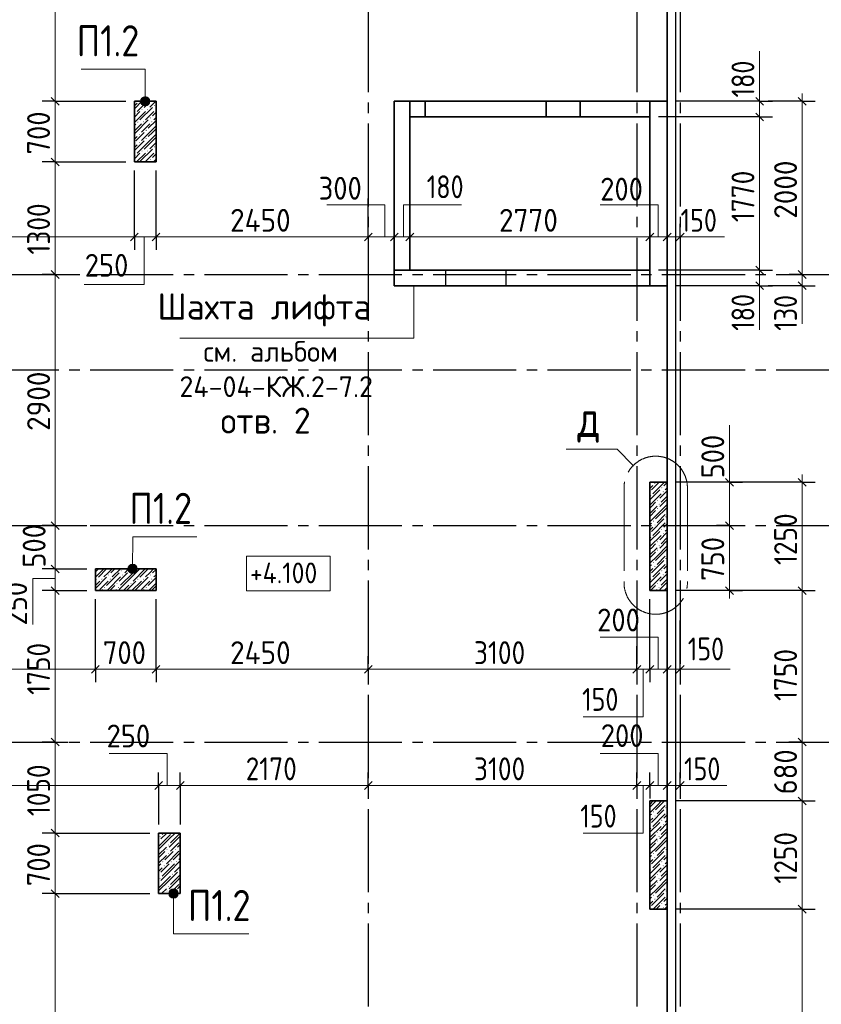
# Model space of a CAD drawing. Header units: millimetres. Extents: x 0 to 50400, y 0 to 35640.
# Tile 14 of 16: x 26191 to 35444, y 13834 to 25205. Entities that reach past the tile are written whole.
import ezdxf

# ---------------------------------------------------------------- set-up
doc = ezdxf.new("R2010")
doc.units = ezdxf.units.MM
doc.linetypes.add('______2', pattern=[324, 240, -84])
doc.linetypes.add('______5', pattern=[1320, 960, -120, 120, -120])
for name, color, linetype, lineweight in [('Standard', 7, 'Continuous', 25), ('ЖБ Пилон', 7, 'Continuous', 35), ('ЖБ Стена верхний уровень', 7, 'Continuous', 35), ('Общий01', 7, 'Continuous', 13), ('Позиционная метка диаметр_ шаг', 7, 'Continuous', 13), ('Позиционная метка линия выноска', 7, 'Continuous', 13), ('Примечания', 7, 'Continuous', 13), ('Размерная линия_ общее', 7, 'Continuous', 13)]:
    doc.layers.add(name, color=color, linetype=linetype, lineweight=lineweight)
doc.layers.add('Оси', color=7, linetype='______5', true_color=0x656565)
doc.styles.add('ISOCPEUR', font='txt')

msp = doc.modelspace()

# ---------------------------------------------------------------- hatches: boundary and pattern name
at = {"layer": 'ЖБ Пилон', "linetype": 'Continuous', "lineweight": 18, "transparency": 33554687}
for points in [[(27575, 24262), (27572, 24259), (27568, 24262)], [(27741, 24215), (27747, 24221), (27753, 24215), (27747, 24209)], [(27518, 24121), (27524, 24127), (27530, 24121), (27524, 24115)], [(27597, 24167), (27603, 24173), (27609, 24167), (27603, 24161)], [(27662, 24169), (27668, 24175), (27674, 24169), (27668, 24163)], [(27758, 24169), (27764, 24175), (27765, 24174), (27765, 24165), (27764, 24163)], [(27549, 24023), (27555, 24029), (27561, 24023), (27555, 24017)], [(27614, 24025), (27620, 24031), (27626, 24025), (27620, 24019)], [(27693, 24071), (27699, 24077), (27705, 24071), (27699, 24065)], [(27710, 24025), (27716, 24031), (27722, 24025), (27716, 24019)], [(27566, 23881), (27572, 23887), (27578, 23881), (27572, 23875)], [(27645, 23927), (27651, 23933), (27657, 23927), (27651, 23921)], [(27566, 23785), (27572, 23791), (27578, 23785), (27572, 23779)], [(27645, 23831), (27651, 23837), (27657, 23831), (27651, 23825)], [(27597, 23687), (27603, 23693), (27609, 23687), (27603, 23681)], [(27662, 23689), (27668, 23695), (27674, 23689), (27668, 23683)], [(27741, 23735), (27747, 23741), (27753, 23735), (27747, 23729)], [(27758, 23689), (27764, 23695), (27765, 23694), (27765, 23685), (27764, 23683)], [(27518, 23641), (27524, 23647), (27530, 23641), (27524, 23635)], [(27693, 23591), (27699, 23597), (27705, 23591), (27699, 23585)], [(33518, 19849), (33524, 19855), (33530, 19849), (33524, 19843)], [(33518, 19849), (33524, 19855), (33530, 19849), (33524, 19843)], [(33597, 19799), (33603, 19805), (33609, 19799), (33603, 19793)], [(33470, 19705), (33476, 19711), (33482, 19705), (33476, 19699)], [(33470, 19705), (33476, 19711), (33482, 19705), (33476, 19699)], [(33614, 19753), (33620, 19759), (33626, 19753), (33620, 19747)], [(33614, 19753), (33620, 19759), (33626, 19753), (33620, 19747)], [(33549, 19655), (33555, 19661), (33561, 19655), (33555, 19649)], [(33549, 19559), (33555, 19565), (33561, 19559), (33555, 19553)], [(33566, 19609), (33572, 19615), (33578, 19609), (33572, 19603)], [(33566, 19609), (33572, 19615), (33578, 19609), (33572, 19603)], [(33645, 19463), (33651, 19469), (33657, 19463), (33651, 19457)], [(33662, 19513), (33665, 19517), (33665, 19510)], [(33662, 19513), (33665, 19517), (33665, 19510)], [(33501, 19415), (33507, 19421), (33513, 19415), (33507, 19409)], [(33518, 19369), (33524, 19375), (33530, 19369), (33524, 19363)], [(33518, 19369), (33524, 19375), (33530, 19369), (33524, 19363)], [(33662, 19417), (33665, 19421), (33665, 19414)], [(33662, 19417), (33665, 19421), (33665, 19414)], [(33470, 19225), (33476, 19231), (33482, 19225), (33476, 19219)], [(33470, 19225), (33476, 19231), (33482, 19225), (33476, 19219)], [(33597, 19319), (33603, 19325), (33609, 19319), (33603, 19313)], [(33614, 19273), (33620, 19279), (33626, 19273), (33620, 19267)], [(33614, 19273), (33620, 19279), (33626, 19273), (33620, 19267)], [(33549, 19175), (33555, 19181), (33561, 19175), (33555, 19169)], [(33566, 19129), (33572, 19135), (33578, 19129), (33572, 19123)], [(33566, 19129), (33572, 19135), (33578, 19129), (33572, 19123)], [(33549, 19079), (33555, 19085), (33561, 19079), (33555, 19073)], [(33662, 19033), (33665, 19037), (33665, 19030)], [(33662, 19033), (33665, 19037), (33665, 19030)], [(33501, 18935), (33507, 18941), (33513, 18935), (33507, 18929)], [(33518, 18889), (33524, 18895), (33530, 18889), (33524, 18883)], [(33518, 18889), (33524, 18895), (33530, 18889), (33524, 18883)], [(33645, 18983), (33651, 18989), (33657, 18983), (33651, 18977)], [(33662, 18937), (33665, 18941), (33665, 18934)], [(33662, 18937), (33665, 18941), (33665, 18934)], [(27213, 18791), (27219, 18797), (27225, 18791), (27219, 18785)], [(27357, 18839), (27363, 18845), (27369, 18839), (27363, 18833)], [(27374, 18793), (27380, 18799), (27386, 18793), (27380, 18787)], [(27453, 18839), (27459, 18845), (27465, 18839), (27459, 18833)], [(27518, 18841), (27524, 18847), (27530, 18841), (27524, 18835)], [(27693, 18791), (27699, 18797), (27705, 18791), (27699, 18785)], [(33597, 18839), (33603, 18845), (33609, 18839), (33603, 18833)], [(33614, 18793), (33620, 18799), (33626, 18793), (33620, 18787)], [(33614, 18793), (33620, 18799), (33626, 18793), (33620, 18787)], [(27069, 18743), (27075, 18749), (27081, 18743), (27075, 18737)], [(27134, 18745), (27140, 18751), (27146, 18745), (27140, 18739)], [(27165, 18647), (27171, 18653), (27177, 18647), (27171, 18641)], [(27230, 18745), (27236, 18751), (27242, 18745), (27236, 18739)], [(27309, 18695), (27315, 18701), (27321, 18695), (27315, 18689)], [(27326, 18649), (27332, 18655), (27338, 18649), (27332, 18643)], [(27470, 18697), (27476, 18703), (27482, 18697), (27476, 18691)], [(27549, 18743), (27555, 18749), (27561, 18743), (27555, 18737)], [(27614, 18745), (27620, 18751), (27626, 18745), (27620, 18739)], [(27645, 18647), (27651, 18653), (27657, 18647), (27651, 18641)], [(27710, 18745), (27716, 18751), (27722, 18745), (27716, 18739)], [(33470, 18745), (33476, 18751), (33482, 18745), (33476, 18739)], [(33470, 18745), (33476, 18751), (33482, 18745), (33476, 18739)], [(33549, 18695), (33555, 18701), (33561, 18695), (33555, 18689)], [(33566, 18649), (33572, 18655), (33578, 18649), (33572, 18643)], [(33566, 18649), (33572, 18655), (33578, 18649), (33572, 18643)], [(33662, 16153), (33665, 16157), (33665, 16150)], [(33662, 16153), (33665, 16157), (33665, 16150)], [(33501, 16055), (33507, 16061), (33513, 16055), (33507, 16049)], [(33645, 16103), (33651, 16109), (33657, 16103), (33651, 16097)], [(33662, 16057), (33665, 16061), (33665, 16054)], [(33662, 16057), (33665, 16061), (33665, 16054)], [(33518, 16009), (33524, 16015), (33530, 16009), (33524, 16003)], [(33518, 16009), (33524, 16015), (33530, 16009), (33524, 16003)], [(33597, 15959), (33603, 15965), (33609, 15959), (33603, 15953)], [(27799, 15812), (27795, 15809), (27795, 15812)], [(27957, 15812), (27956, 15811), (27954, 15812)], [(33470, 15865), (33476, 15871), (33482, 15865), (33476, 15859)], [(33470, 15865), (33476, 15871), (33482, 15865), (33476, 15859)], [(33549, 15815), (33555, 15821), (33561, 15815), (33555, 15809)], [(33614, 15913), (33620, 15919), (33626, 15913), (33620, 15907)], [(33614, 15913), (33620, 15919), (33626, 15913), (33620, 15907)], [(27795, 15725), (27801, 15719), (27795, 15713)], [(27806, 15769), (27812, 15775), (27818, 15769), (27812, 15763)], [(33549, 15719), (33555, 15725), (33561, 15719), (33555, 15713)], [(33566, 15769), (33572, 15775), (33578, 15769), (33572, 15763)], [(33566, 15769), (33572, 15775), (33578, 15769), (33572, 15763)], [(27885, 15623), (27891, 15629), (27897, 15623), (27891, 15617)], [(27902, 15673), (27908, 15679), (27914, 15673), (27908, 15667)], [(27902, 15577), (27908, 15583), (27914, 15577), (27908, 15571)], [(27981, 15623), (27987, 15629), (27993, 15623), (27987, 15617)], [(33501, 15575), (33507, 15581), (33513, 15575), (33507, 15569)], [(33645, 15623), (33651, 15629), (33657, 15623), (33651, 15617)], [(33662, 15673), (33665, 15677), (33665, 15670)], [(33662, 15673), (33665, 15677), (33665, 15670)], [(33662, 15577), (33665, 15581), (33665, 15574)], [(33662, 15577), (33665, 15581), (33665, 15574)], [(27837, 15479), (27843, 15485), (27849, 15479), (27843, 15473)], [(27933, 15479), (27939, 15485), (27945, 15479), (27939, 15473)], [(27998, 15481), (28004, 15487), (28010, 15481), (28004, 15475)], [(33518, 15529), (33524, 15535), (33530, 15529), (33524, 15523)], [(33518, 15529), (33524, 15535), (33530, 15529), (33524, 15523)], [(33597, 15479), (33603, 15485), (33609, 15479), (33603, 15473)], [(27854, 15433), (27860, 15439), (27866, 15433), (27860, 15427)], [(28029, 15383), (28035, 15389), (28041, 15383), (28035, 15377)], [(33470, 15385), (33476, 15391), (33482, 15385), (33476, 15379)], [(33470, 15385), (33476, 15391), (33482, 15385), (33476, 15379)], [(33614, 15433), (33620, 15439), (33626, 15433), (33620, 15427)], [(33614, 15433), (33620, 15439), (33626, 15433), (33620, 15427)], [(27795, 15341), (27801, 15335), (27795, 15329)], [(27795, 15245), (27801, 15239), (27795, 15233)], [(27806, 15289), (27812, 15295), (27818, 15289), (27812, 15283)], [(27950, 15337), (27956, 15343), (27962, 15337), (27956, 15331)], [(33549, 15335), (33555, 15341), (33561, 15335), (33555, 15329)], [(33549, 15239), (33555, 15245), (33561, 15239), (33555, 15233)], [(33566, 15289), (33572, 15295), (33578, 15289), (33572, 15283)], [(33566, 15289), (33572, 15295), (33578, 15289), (33572, 15283)], [(27885, 15143), (27891, 15149), (27897, 15143), (27891, 15137)], [(27902, 15193), (27908, 15199), (27914, 15193), (27908, 15187)], [(27981, 15143), (27987, 15149), (27993, 15143), (27987, 15137)], [(33645, 15143), (33651, 15149), (33657, 15143), (33651, 15137)], [(33662, 15193), (33665, 15197), (33665, 15190)], [(33662, 15193), (33665, 15197), (33665, 15190)], [(33501, 15095), (33507, 15101), (33513, 15095), (33507, 15089)], [(33518, 15049), (33524, 15055), (33530, 15049), (33524, 15043)], [(33518, 15049), (33524, 15055), (33530, 15049), (33524, 15043)], [(33662, 15097), (33665, 15101), (33665, 15094)], [(33662, 15097), (33665, 15101), (33665, 15094)], [(33597, 14999), (33603, 15005), (33609, 14999), (33603, 14993)], [(33614, 14953), (33620, 14959), (33626, 14953), (33620, 14947)], [(33614, 14953), (33620, 14959), (33626, 14953), (33620, 14947)]]:
    msp.add_hatch(color=7, dxfattribs=at).paths.add_polyline_path(points, flags=16)
at = {"layer": 'Позиционная метка линия выноска', "linetype": 'Continuous', "lineweight": 13, "transparency": 33554687}
for points in [[(27586, 24262), (27694, 24262), (27687, 24289)], [(27586, 24262), (27687, 24289), (27594, 24289)], [(27594, 24235), (27694, 24262), (27586, 24262)], [(27594, 24289), (27687, 24289), (27667, 24309)], [(27594, 24289), (27667, 24309), (27613, 24309)], [(27594, 24235), (27687, 24235), (27694, 24262)], [(27613, 24216), (27687, 24235), (27594, 24235)], [(27613, 24309), (27667, 24309), (27640, 24316)], [(27613, 24216), (27667, 24216), (27687, 24235)], [(27667, 24216), (27613, 24216), (27640, 24208)], [(27441, 18863), (27542, 18889), (27449, 18890)], [(27441, 18863), (27549, 18862), (27542, 18889)], [(27449, 18890), (27542, 18889), (27522, 18909)], [(27449, 18890), (27522, 18909), (27468, 18909)], [(27468, 18909), (27522, 18909), (27495, 18916)], [(27449, 18836), (27549, 18862), (27441, 18863)], [(27449, 18836), (27541, 18835), (27549, 18862)], [(27468, 18816), (27541, 18835), (27449, 18836)], [(27468, 18816), (27522, 18816), (27541, 18835)], [(27522, 18816), (27468, 18816), (27495, 18808)], [(28013, 15139), (27920, 15139), (27913, 15112)], [(28013, 15139), (27913, 15112), (28021, 15112)], [(27994, 15159), (27940, 15159), (27920, 15139)], [(27994, 15159), (27920, 15139), (28013, 15139)], [(27940, 15159), (27994, 15159), (27967, 15166)], [(28021, 15112), (27913, 15112), (27920, 15085)], [(28021, 15112), (27920, 15085), (28013, 15085)], [(28013, 15085), (27920, 15085), (27940, 15066)], [(28013, 15085), (27940, 15066), (27994, 15066)], [(27994, 15066), (27940, 15066), (27967, 15058)]]:
    msp.add_hatch(color=7, dxfattribs=at).paths.add_polyline_path(points)

# ---------------------------------------------------------------- linework, layer by layer
at = {"layer": 'Standard', "color": 254, "linetype": 'Continuous', "lineweight": -3, "true_color": 0xc4c4ff, "transparency": 33554687}
msp.add_lwpolyline([(8915, 10212), (33765, 10212), (33765, 32712), (8915, 32712), (8915, 10212)], dxfattribs=at)
at = {"layer": 'Standard', "color": 7, "linetype": 'Continuous', "lineweight": 35, "transparency": 33554687}
msp.add_lwpolyline([(9015, 10312), (33665, 10312), (33665, 32612), (9015, 32612), (9015, 10312)], dxfattribs=at)
at = {"layer": 'ЖБ Пилон', "color": 7, "linetype": 'Continuous', "lineweight": 35, "transparency": 33554687}
for p, q in [((27765, 24262), (27515, 24262)), ((27515, 24262), (27515, 23562)), ((27515, 24262), (27515, 23562)), ((27765, 24262), (27515, 24262)), ((27765, 23562), (27765, 24262)), ((27765, 23562), (27765, 24262)), ((27515, 23562), (27765, 23562)), ((27515, 23562), (27765, 23562)), ((33665, 19862), (33465, 19862)), ((33465, 19862), (33465, 18612)), ((33665, 19862), (33465, 19862)), ((33465, 19862), (33465, 18612)), ((33465, 19862), (33465, 18612)), ((33665, 19862), (33465, 19862)), ((33665, 18612), (33665, 19862)), ((33665, 18612), (33665, 19862)), ((33665, 18612), (33665, 19862)), ((27765, 18862), (27065, 18862)), ((27065, 18862), (27065, 18612)), ((27065, 18862), (27065, 18612)), ((27765, 18862), (27065, 18862)), ((27765, 18612), (27765, 18862)), ((27765, 18612), (27765, 18862)), ((27065, 18612), (27765, 18612)), ((27065, 18612), (27765, 18612)), ((33465, 18612), (33665, 18612)), ((33465, 18612), (33665, 18612)), ((33465, 18612), (33665, 18612)), ((33665, 16182), (33465, 16182)), ((33465, 16182), (33465, 14932)), ((33665, 16182), (33465, 16182)), ((33465, 16182), (33465, 14932)), ((33465, 16182), (33465, 14932)), ((33665, 16182), (33465, 16182)), ((33665, 14932), (33665, 16182)), ((33665, 14932), (33665, 16182)), ((33665, 14932), (33665, 16182)), ((28045, 15812), (27795, 15812)), ((27795, 15812), (27795, 15112)), ((27795, 15812), (27795, 15112)), ((28045, 15812), (27795, 15812)), ((28045, 15112), (28045, 15812)), ((28045, 15112), (28045, 15812)), ((27795, 15112), (28045, 15112)), ((27795, 15112), (28045, 15112)), ((33465, 14932), (33665, 14932)), ((33465, 14932), (33665, 14932)), ((33465, 14932), (33665, 14932))]:
    msp.add_line(p, q, dxfattribs=at)
at = {"layer": 'ЖБ Пилон', "color": 251, "linetype": 'Continuous', "lineweight": 18, "true_color": 0x494949, "transparency": 33554687}
for p, q in [((27603, 24262), (27515, 24175)), ((27548, 24241), (27515, 24209)), ((27665, 24262), (27548, 24145)), ((27699, 24262), (27627, 24191)), ((27761, 24262), (27692, 24193)), ((27644, 24145), (27515, 24017)), ((27515, 24079), (27579, 24143)), ((27723, 24191), (27579, 24047)), ((27692, 24097), (27740, 24145)), ((27765, 24137), (27723, 24095)), ((27596, 24001), (27515, 23921)), ((27531, 23999), (27515, 23983)), ((27531, 23903), (27675, 24047)), ((27692, 24001), (27596, 23905)), ((27644, 24049), (27692, 24097)), ((27765, 24041), (27675, 23951)), ((27765, 24075), (27740, 24049)), ((27531, 23903), (27515, 23887)), ((27627, 23903), (27531, 23807)), ((27692, 23905), (27596, 23809)), ((27675, 23855), (27723, 23903)), ((27692, 23905), (27765, 23979)), ((27765, 23883), (27692, 23809)), ((27723, 23903), (27765, 23945)), ((27515, 23825), (27548, 23857)), ((27627, 23807), (27515, 23695)), ((27692, 23809), (27548, 23665)), ((27765, 23849), (27627, 23711)), ((27765, 23787), (27692, 23713)), ((27548, 23761), (27515, 23729)), ((27515, 23599), (27579, 23663)), ((27644, 23665), (27541, 23562)), ((27723, 23711), (27579, 23567)), ((27692, 23617), (27740, 23665)), ((27765, 23657), (27723, 23615)), ((27644, 23569), (27692, 23617)), ((27671, 23562), (27675, 23567)), ((27765, 23595), (27740, 23569)), ((33475, 19862), (33465, 19853)), ((33465, 19791), (33500, 19825)), ((33465, 19791), (33500, 19825)), ((33571, 19862), (33483, 19775)), ((33633, 19862), (33500, 19729)), ((33633, 19862), (33500, 19729)), ((33627, 19823), (33665, 19861)), ((33665, 19799), (33644, 19777)), ((33665, 19799), (33644, 19777)), ((33579, 19775), (33465, 19661)), ((33465, 19599), (33596, 19729)), ((33465, 19599), (33596, 19729)), ((33665, 19765), (33579, 19679)), ((33665, 19703), (33596, 19633)), ((33665, 19703), (33596, 19633)), ((33548, 19585), (33465, 19503)), ((33548, 19585), (33465, 19503)), ((33465, 19565), (33483, 19583)), ((33483, 19583), (33531, 19631)), ((33665, 19573), (33531, 19439)), ((33548, 19489), (33665, 19607)), ((33548, 19489), (33665, 19607)), ((33665, 19669), (33579, 19583)), ((33531, 19535), (33465, 19469)), ((33548, 19489), (33465, 19407)), ((33548, 19489), (33465, 19407)), ((33644, 19489), (33548, 19393)), ((33644, 19489), (33548, 19393)), ((33483, 19391), (33465, 19373)), ((33465, 19311), (33500, 19345)), ((33465, 19311), (33500, 19345)), ((33627, 19439), (33483, 19295)), ((33644, 19393), (33500, 19249)), ((33644, 19393), (33500, 19249)), ((33627, 19343), (33665, 19381)), ((33579, 19295), (33465, 19181)), ((33465, 19119), (33596, 19249)), ((33465, 19119), (33596, 19249)), ((33665, 19285), (33579, 19199)), ((33665, 19223), (33596, 19153)), ((33665, 19223), (33596, 19153)), ((33665, 19319), (33644, 19297)), ((33665, 19319), (33644, 19297)), ((33548, 19105), (33465, 19023)), ((33548, 19105), (33465, 19023)), ((33483, 19103), (33531, 19151)), ((33548, 19009), (33665, 19127)), ((33548, 19009), (33665, 19127)), ((33665, 19189), (33579, 19103)), ((33465, 19085), (33483, 19103)), ((33531, 19055), (33465, 18989)), ((33548, 19009), (33465, 18927)), ((33548, 19009), (33465, 18927)), ((33665, 19093), (33531, 18959)), ((33644, 19009), (33548, 18913)), ((33644, 19009), (33548, 18913)), ((33483, 18911), (33465, 18893)), ((33627, 18959), (33483, 18815)), ((33644, 18913), (33500, 18769)), ((33644, 18913), (33500, 18769)), ((33627, 18863), (33665, 18901)), ((27161, 18862), (27065, 18767)), ((27065, 18829), (27099, 18862)), ((27065, 18637), (27195, 18767)), ((27195, 18862), (27099, 18767)), ((27164, 18769), (27212, 18817)), ((27339, 18815), (27195, 18671)), ((27212, 18817), (27257, 18862)), ((27212, 18625), (27356, 18769)), ((27291, 18862), (27243, 18815)), ((27353, 18862), (27260, 18769)), ((27435, 18815), (27339, 18719)), ((27500, 18817), (27356, 18673)), ((27449, 18862), (27404, 18817)), ((27435, 18719), (27579, 18862)), ((27641, 18862), (27500, 18721)), ((27531, 18623), (27675, 18767)), ((27675, 18862), (27579, 18767)), ((27644, 18769), (27692, 18817)), ((27692, 18817), (27737, 18862)), ((27765, 18857), (27723, 18815)), ((27765, 18795), (27740, 18769)), ((33465, 18831), (33500, 18865)), ((33465, 18831), (33500, 18865)), ((33579, 18815), (33465, 18701)), ((33465, 18639), (33596, 18769)), ((33465, 18639), (33596, 18769)), ((33665, 18805), (33579, 18719)), ((33665, 18839), (33644, 18817)), ((33665, 18839), (33644, 18817)), ((27116, 18721), (27065, 18671)), ((27212, 18721), (27116, 18625)), ((27243, 18623), (27291, 18671)), ((27435, 18719), (27339, 18623)), ((27391, 18612), (27452, 18673)), ((27531, 18719), (27435, 18623)), ((27596, 18721), (27487, 18612)), ((27692, 18721), (27596, 18625)), ((27765, 18761), (27675, 18671)), ((27692, 18625), (27765, 18699)), ((27723, 18623), (27765, 18665)), ((33483, 18623), (33531, 18671)), ((33665, 18709), (33579, 18623)), ((33665, 18743), (33596, 18673)), ((33665, 18743), (33596, 18673)), ((27147, 18623), (27137, 18612)), ((27212, 18625), (27199, 18612)), ((27233, 18612), (27243, 18623)), ((27308, 18625), (27295, 18612)), ((27435, 18623), (27425, 18612)), ((27531, 18623), (27521, 18612)), ((27627, 18623), (27617, 18612)), ((27692, 18625), (27679, 18612)), ((27713, 18612), (27723, 18623)), ((33473, 18612), (33483, 18623)), ((33548, 18625), (33535, 18612)), ((33548, 18625), (33535, 18612)), ((33631, 18612), (33665, 18647)), ((33631, 18612), (33665, 18647)), ((33665, 18613), (33665, 18612)), ((33505, 16182), (33465, 16143)), ((33505, 16182), (33465, 16143)), ((33531, 16175), (33465, 16109)), ((33635, 16182), (33531, 16079)), ((33548, 16129), (33601, 16182)), ((33548, 16129), (33601, 16182)), ((33548, 16129), (33465, 16047)), ((33548, 16129), (33465, 16047)), ((33627, 16079), (33483, 15935)), ((33644, 16033), (33500, 15889)), ((33644, 16033), (33500, 15889)), ((33644, 16129), (33548, 16033)), ((33644, 16129), (33548, 16033)), ((33483, 16031), (33465, 16013)), ((33465, 15951), (33500, 15985)), ((33465, 15951), (33500, 15985)), ((33579, 15935), (33465, 15821)), ((33665, 15925), (33579, 15839)), ((33627, 15983), (33665, 16021)), ((33665, 15959), (33644, 15937)), ((33665, 15959), (33644, 15937)), ((27889, 15812), (27819, 15743)), ((27855, 15812), (27836, 15793)), ((27985, 15812), (27915, 15743)), ((28045, 15811), (27932, 15697)), ((33465, 15759), (33596, 15889)), ((33465, 15759), (33596, 15889)), ((33665, 15829), (33579, 15743)), ((33665, 15863), (33596, 15793)), ((33665, 15863), (33596, 15793)), ((27795, 15657), (27932, 15793)), ((27915, 15743), (27795, 15623)), ((28011, 15743), (27915, 15647)), ((27980, 15649), (28028, 15697)), ((28011, 15743), (28045, 15777)), ((33548, 15745), (33465, 15663)), ((33548, 15745), (33465, 15663)), ((33465, 15725), (33483, 15743)), ((33531, 15695), (33465, 15629)), ((33483, 15743), (33531, 15791)), ((33665, 15733), (33531, 15599)), ((33548, 15649), (33665, 15767)), ((33548, 15649), (33665, 15767)), ((27884, 15649), (27795, 15561)), ((27867, 15599), (27795, 15527)), ((28028, 15601), (27884, 15457)), ((27915, 15551), (27963, 15599)), ((27932, 15601), (27980, 15649)), ((28045, 15585), (27963, 15503)), ((28045, 15681), (28011, 15647)), ((33548, 15649), (33465, 15567)), ((33548, 15649), (33465, 15567)), ((33627, 15599), (33483, 15455)), ((33644, 15649), (33548, 15553)), ((33644, 15649), (33548, 15553)), ((27884, 15553), (27795, 15465)), ((27867, 15503), (27915, 15551)), ((27915, 15359), (28045, 15489)), ((28045, 15523), (28028, 15505)), ((33483, 15551), (33465, 15533)), ((33465, 15471), (33500, 15505)), ((33465, 15471), (33500, 15505)), ((33644, 15553), (33500, 15409)), ((33644, 15553), (33500, 15409)), ((33627, 15503), (33665, 15541)), ((33665, 15479), (33644, 15457)), ((33665, 15479), (33644, 15457)), ((27819, 15455), (27795, 15431)), ((27795, 15369), (27836, 15409)), ((27915, 15455), (27819, 15359)), ((27915, 15359), (27819, 15263)), ((27980, 15457), (27836, 15313)), ((28011, 15359), (27915, 15263)), ((28045, 15427), (27980, 15361)), ((33579, 15455), (33465, 15341)), ((33465, 15279), (33596, 15409)), ((33465, 15279), (33596, 15409)), ((33665, 15445), (33579, 15359)), ((33665, 15383), (33596, 15313)), ((33665, 15383), (33596, 15313)), ((27795, 15177), (27932, 15313)), ((27915, 15263), (27795, 15143)), ((28011, 15263), (27915, 15167)), ((28045, 15331), (27932, 15217)), ((28011, 15263), (28045, 15297)), ((33548, 15265), (33465, 15183)), ((33548, 15265), (33465, 15183)), ((33465, 15245), (33483, 15263)), ((33483, 15263), (33531, 15311)), ((33665, 15253), (33531, 15119)), ((33548, 15169), (33665, 15287)), ((33548, 15169), (33665, 15287)), ((33665, 15349), (33579, 15263)), ((27884, 15169), (27827, 15112)), ((27932, 15121), (27980, 15169)), ((27980, 15169), (28028, 15217)), ((28045, 15201), (28011, 15167)), ((33531, 15215), (33465, 15149)), ((33548, 15169), (33465, 15087)), ((33548, 15169), (33465, 15087)), ((33644, 15169), (33548, 15073)), ((33644, 15169), (33548, 15073)), ((27867, 15119), (27861, 15112)), ((27957, 15112), (27963, 15119)), ((28028, 15121), (28019, 15112)), ((33483, 15071), (33465, 15053)), ((33465, 14991), (33500, 15025)), ((33465, 14991), (33500, 15025)), ((33627, 15119), (33483, 14975)), ((33644, 15073), (33503, 14932)), ((33644, 15073), (33503, 14932)), ((33627, 15023), (33665, 15061)), ((33579, 14975), (33537, 14932)), ((33665, 14965), (33633, 14932)), ((33665, 14999), (33644, 14977)), ((33665, 14999), (33644, 14977))]:
    msp.add_line(p, q, dxfattribs=at)
at = {"layer": 'ЖБ Стена верхний уровень', "color": 7, "linetype": 'Continuous', "lineweight": 35, "transparency": 33554687}
for p, q in [((30515, 24262), (30515, 22312)), ((30695, 24262), (30515, 24262)), ((30515, 24262), (30515, 22312)), ((30695, 24262), (30515, 24262)), ((30870, 24262), (30695, 24262)), ((30695, 24262), (30695, 24082)), ((30695, 22312), (30695, 24262)), ((30870, 24262), (30695, 24262)), ((32270, 24262), (30870, 24262)), ((30870, 24082), (30870, 24262)), ((32660, 24262), (32270, 24262)), ((33465, 24262), (32660, 24262)), ((32660, 24262), (32660, 24082)), ((33465, 24262), (32660, 24262)), ((33465, 24082), (33465, 24262)), ((33665, 24262), (33465, 24262)), ((33465, 24262), (33465, 22132)), ((33665, 24262), (33465, 24262)), ((33665, 22132), (33665, 24262)), ((33665, 22132), (33665, 24262)), ((30695, 24082), (30870, 24082)), ((30695, 24082), (30870, 24082)), ((30695, 22312), (30695, 24082)), ((30870, 24082), (32270, 24082)), ((32270, 24082), (32660, 24082)), ((32660, 24082), (33465, 24082)), ((32660, 24082), (33465, 24082)), ((33465, 24082), (33465, 22312)), ((30515, 22312), (30695, 22312)), ((31105, 22312), (30515, 22312)), ((30515, 22312), (30515, 22132)), ((30515, 22312), (30515, 22132)), ((33465, 22312), (30695, 22312)), ((31805, 22312), (31105, 22312)), ((33465, 22312), (31805, 22312)), ((33465, 22132), (33465, 22312)), ((30515, 22132), (31105, 22132)), ((30515, 22132), (33465, 22132)), ((31105, 22132), (31805, 22132)), ((31805, 22132), (33465, 22132)), ((33465, 22132), (33665, 22132)), ((33465, 22132), (33665, 22132))]:
    msp.add_line(p, q, dxfattribs=at)
at = {"layer": 'ЖБ Стена верхний уровень', "color": 7, "linetype": 'Continuous', "lineweight": 25, "transparency": 33554687}
for p, q in [((30870, 24262), (30870, 24082)), ((32270, 24082), (32270, 24262)), ((32270, 24262), (32270, 24082)), ((32660, 24082), (32660, 24262)), ((31105, 22312), (31105, 22132)), ((31805, 22132), (31805, 22312))]:
    msp.add_line(p, q, dxfattribs=at)
at = {"layer": 'ЖБ Стена верхний уровень', "color": 253, "linetype": '______2', "lineweight": -3, "true_color": 0xababab, "transparency": 33554687}
for p, q in [((33465, 24082), (33465, 24262)), ((33465, 22312), (33465, 22132))]:
    msp.add_line(p, q, dxfattribs=at)
at = {"layer": 'Общий01', "color": 7, "linetype": '______5', "lineweight": 13, "transparency": 33554687}
for p, q in [((33167, 19798), (33167, 18704)), ((33899, 19798), (33899, 18704))]:
    msp.add_line(p, q, dxfattribs=at)
at = {"layer": 'Общий01', "color": 7, "linetype": 'Continuous', "lineweight": 13, "transparency": 33554687}
msp.add_lwpolyline([(33274, 20058), (33087, 20244), (32499, 20244)], dxfattribs=at)
at = {"layer": 'Общий01', "color": 7, "linetype": 'Continuous', "lineweight": 18, "transparency": 33554687}
msp.add_lwpolyline([(28809, 18608), (29777, 18608), (29777, 19008), (28809, 19008), (28809, 18608)], dxfattribs=at)
at = {"layer": 'Общий01', "color": 7, "linetype": '______5', "lineweight": 13, "transparency": 33554687}
for centre, start, end in [((33533, 19798), 0, 180), ((33533, 18704), 180, 0)]:
    msp.add_arc(centre, 366, start, end, dxfattribs=at)
at = {"layer": 'Оси', "color": 8, "linetype": '______5', "lineweight": -3, "transparency": 33554687}
for p, q in [((30215, 33247), (30215, 8317)), ((33315, 33247), (33315, 8317)), ((33815, 33247), (33815, 8317)), ((7204, 22262), (42964, 22262)), ((7204, 21162), (42964, 21162)), ((7204, 19362), (42964, 19362)), ((7204, 16862), (42964, 16862))]:
    msp.add_line(p, q, dxfattribs=at)
at = {"layer": 'Позиционная метка линия выноска', "color": 7, "linetype": 'Continuous', "lineweight": 13, "transparency": 33554687}
for p, q in [((27586, 24262), (27586, 24262)), ((27640, 24316), (27640, 24316)), ((27694, 24262), (27694, 24262)), ((27640, 24208), (27640, 24208)), ((27495, 18916), (27495, 18916)), ((27441, 18863), (27441, 18863)), ((27495, 18808), (27495, 18808)), ((27549, 18862), (27549, 18862)), ((27967, 15166), (27967, 15166)), ((27913, 15112), (27913, 15112)), ((27967, 15058), (27967, 15058)), ((28021, 15112), (28021, 15112))]:
    msp.add_line(p, q, dxfattribs=at)
for points in [[(27640, 24262), (27640, 24634), (26899, 24634)], [(27495, 18862), (27497, 19234), (28237, 19234)], [(27967, 15112), (27967, 14648), (28837, 14648)]]:
    msp.add_lwpolyline(points, dxfattribs=at)
for centre in [(27640, 24262), (27495, 18862), (27967, 15112)]:
    msp.add_circle(centre, 54, dxfattribs=at)
at = {"layer": 'Примечания', "color": 7, "linetype": 'Continuous', "lineweight": 13, "transparency": 33554687}
for p, q in [((34732, 24232), (34732, 24842)), ((29675, 22696), (30225, 22696)), ((33815, 22696), (34328, 22696)), ((34732, 22152), (34732, 21622)), ((35224, 22152), (35224, 21692)), ((34384, 19862), (34384, 20522)), ((33815, 17703), (34393, 17703)), ((33815, 16361), (34355, 16361))]:
    msp.add_line(p, q, dxfattribs=at)
for points in [[(30408, 22696), (30408, 23066), (29738, 23066)], [(30623, 22696), (30623, 23066), (31293, 23066)], [(33561, 22696), (33561, 23066), (32891, 23066)], [(27627, 22696), (27627, 22146), (26937, 22146)], [(28039, 21528), (30739, 21528), (30739, 22132)], [(26601, 18753), (26341, 18753), (26341, 18222)], [(33563, 17703), (33563, 18073), (32893, 18073)], [(33387, 17703), (33387, 17153), (32697, 17153)], [(27893, 16361), (27893, 16731), (27223, 16731)], [(33563, 16361), (33563, 16731), (32893, 16731)], [(33387, 16361), (33387, 15811), (32697, 15811)]]:
    msp.add_lwpolyline(points, dxfattribs=at)
at = {"layer": 'Размерная линия_ общее', "color": 7, "linetype": 'Continuous', "lineweight": 13, "transparency": 33554687}
for p, q in [((26601, 24262), (26601, 28362)), ((34732, 24262), (34732, 24352)), ((35224, 24262), (35224, 24352)), ((26601, 23562), (26601, 24262)), ((34732, 24082), (34732, 24262)), ((35224, 22262), (35224, 24262)), ((34732, 22312), (34732, 24082)), ((26601, 22262), (26601, 23562)), ((24515, 22696), (27515, 22696)), ((27515, 22696), (27765, 22696)), ((27765, 22696), (30215, 22696)), ((30215, 22696), (30125, 22696)), ((30215, 22696), (30305, 22696)), ((30215, 22696), (30515, 22696)), ((30515, 22696), (30695, 22696)), ((30695, 22696), (33465, 22696)), ((33465, 22696), (33665, 22696)), ((33665, 22696), (33815, 22696)), ((33815, 22696), (33905, 22696)), ((34732, 22132), (34732, 22312)), ((26601, 19362), (26601, 22262)), ((35224, 22132), (35224, 22262)), ((34732, 22132), (34732, 22042)), ((35224, 22132), (35224, 22042)), ((34384, 19862), (34384, 19952)), ((35224, 19862), (35224, 19952)), ((34384, 19362), (34384, 19862)), ((35224, 18612), (35224, 19862)), ((26601, 18862), (26601, 19362)), ((26601, 18612), (26601, 18862)), ((26601, 16862), (26601, 18612)), ((34384, 18612), (34384, 18522)), ((35224, 16862), (35224, 18612)), ((24515, 17703), (27065, 17703)), ((27065, 17703), (27765, 17703)), ((27765, 17703), (30215, 17703)), ((30215, 17703), (33315, 17703)), ((33315, 17703), (33465, 17703)), ((33465, 17703), (33665, 17703)), ((33665, 17703), (33815, 17703)), ((33815, 17703), (33905, 17703)), ((26601, 15812), (26601, 16862)), ((35224, 16182), (35224, 16862)), ((24515, 16361), (27795, 16361)), ((27795, 16361), (28045, 16361)), ((28045, 16361), (30215, 16361)), ((30215, 16361), (33315, 16361)), ((33315, 16361), (33465, 16361)), ((33465, 16361), (33665, 16361)), ((33665, 16361), (33815, 16361)), ((33815, 16361), (33905, 16361)), ((35224, 14932), (35224, 16182)), ((26601, 15112), (26601, 15812)), ((35224, 11562), (35224, 14932))]:
    msp.add_line(p, q, dxfattribs=at)
at = {"layer": 'Размерная линия_ общее', "color": 253, "linetype": 'Continuous', "lineweight": -3, "true_color": 0xa0a0a0, "transparency": 33554687}
for p, q in [((26601, 24262), (26451, 24262)), ((26601, 24262), (26751, 24262)), ((26601, 24262), (27415, 24262)), ((34732, 24262), (34582, 24262)), ((34732, 24262), (34882, 24262)), ((35224, 24262), (34832, 24262)), ((35224, 24262), (35074, 24262)), ((35224, 24262), (35374, 24262)), ((34732, 24082), (34582, 24082)), ((34732, 24082), (34882, 24082)), ((26601, 23562), (26451, 23562)), ((26601, 23562), (26751, 23562)), ((26601, 23562), (27415, 23562)), ((27515, 22696), (27515, 22846)), ((27765, 22696), (27765, 22846)), ((30215, 22696), (30215, 22846)), ((30215, 22696), (30215, 22846)), ((30515, 22696), (30515, 22846)), ((30695, 22696), (30695, 22846)), ((33465, 22696), (33465, 22846)), ((33665, 22696), (33665, 22846)), ((33815, 22696), (33815, 22846)), ((27515, 22696), (27515, 22546)), ((27765, 22696), (27765, 22546)), ((30215, 22696), (30215, 22546)), ((30215, 22696), (30215, 22696)), ((30215, 22696), (30215, 22546)), ((30515, 22696), (30515, 22546)), ((30515, 22696), (30515, 22696)), ((30695, 22696), (30695, 22546)), ((30695, 22696), (30695, 22696)), ((33465, 22696), (33465, 22546)), ((33465, 22696), (33465, 22696)), ((33665, 22696), (33665, 22546)), ((33665, 22696), (33665, 22696)), ((33815, 22696), (33815, 22546)), ((33815, 22696), (33815, 22696)), ((34732, 22312), (34582, 22312)), ((34732, 22312), (34882, 22312)), ((26601, 22262), (26451, 22262)), ((26601, 22262), (26751, 22262)), ((26601, 22262), (26877, 22262)), ((35224, 22262), (35074, 22262)), ((35224, 22262), (35374, 22262)), ((35224, 22262), (35224, 22262)), ((34732, 22132), (34582, 22132)), ((34732, 22132), (34882, 22132)), ((35224, 22132), (35074, 22132)), ((35224, 22132), (35374, 22132)), ((35224, 19862), (33765, 19862)), ((34384, 19862), (34234, 19862)), ((34384, 19862), (34534, 19862)), ((35224, 19862), (35074, 19862)), ((35224, 19862), (35374, 19862)), ((26601, 19362), (26451, 19362)), ((26601, 19362), (26751, 19362)), ((26601, 19362), (26965, 19362)), ((34384, 19362), (34234, 19362)), ((34384, 19362), (34534, 19362)), ((34384, 19362), (34384, 19362)), ((26601, 18862), (26451, 18862)), ((26601, 18862), (26751, 18862)), ((26601, 18862), (26965, 18862)), ((26601, 18612), (26451, 18612)), ((26601, 18612), (26751, 18612)), ((26601, 18612), (26965, 18612)), ((34384, 18612), (33765, 18612)), ((34384, 18612), (34234, 18612)), ((34384, 18612), (34534, 18612)), ((35224, 18612), (35074, 18612)), ((35224, 18612), (35374, 18612)), ((27065, 17703), (27065, 17853)), ((27765, 17703), (27765, 17853)), ((30215, 17703), (30215, 17853)), ((33315, 17703), (33315, 17853)), ((33465, 17703), (33465, 17853)), ((33665, 17703), (33665, 17853)), ((33815, 17703), (33815, 17853)), ((27065, 17703), (27065, 17553)), ((27765, 17703), (27765, 17553)), ((30215, 17703), (30215, 17553)), ((33315, 17703), (33315, 17553)), ((33465, 17703), (33465, 17553)), ((33665, 17703), (33665, 17553)), ((33815, 17703), (33815, 17553)), ((26601, 16862), (26451, 16862)), ((26601, 16862), (26751, 16862)), ((26601, 16862), (26601, 16862)), ((35224, 16862), (35074, 16862)), ((35224, 16862), (35374, 16862)), ((27795, 16361), (27795, 16511)), ((28045, 16361), (28045, 16511)), ((30215, 16361), (30215, 16511)), ((33315, 16361), (33315, 16511)), ((33465, 16361), (33465, 16511)), ((33665, 16361), (33665, 16511)), ((33815, 16361), (33815, 16511)), ((27795, 16361), (27795, 16211)), ((28045, 16361), (28045, 16211)), ((30215, 16361), (30215, 16211)), ((30215, 16361), (30215, 16344)), ((33315, 16361), (33315, 16211)), ((33315, 16361), (33315, 16344)), ((33465, 16361), (33465, 16211)), ((33465, 16361), (33465, 16282)), ((33665, 16361), (33665, 16211)), ((33665, 16361), (33665, 16282)), ((33815, 16361), (33815, 16211)), ((33815, 16361), (33815, 16310)), ((35224, 16182), (35074, 16182)), ((35224, 16182), (35374, 16182)), ((26601, 15812), (26451, 15812)), ((26601, 15812), (26751, 15812)), ((26601, 15812), (27695, 15812)), ((26601, 15112), (26451, 15112)), ((26601, 15112), (26751, 15112)), ((26601, 15112), (27695, 15112)), ((35224, 14932), (35074, 14932)), ((35224, 14932), (35374, 14932))]:
    msp.add_line(p, q, dxfattribs=at)
at = {"layer": 'Размерная линия_ общее', "color": 7, "linetype": 'Continuous', "lineweight": 25, "transparency": 33554687}
for p, q in [((26646, 24217), (26556, 24307)), ((34777, 24217), (34687, 24307)), ((35269, 24217), (35179, 24307)), ((34777, 24037), (34687, 24127)), ((26646, 23517), (26556, 23607)), ((27470, 22651), (27560, 22741)), ((27720, 22651), (27810, 22741)), ((30170, 22651), (30260, 22741)), ((30170, 22651), (30260, 22741)), ((30470, 22651), (30560, 22741)), ((30650, 22651), (30740, 22741)), ((33420, 22651), (33510, 22741)), ((33620, 22651), (33710, 22741)), ((33770, 22651), (33860, 22741)), ((26646, 22217), (26556, 22307)), ((34777, 22267), (34687, 22357)), ((35269, 22217), (35179, 22307)), ((34777, 22087), (34687, 22177)), ((35269, 22087), (35179, 22177)), ((34429, 19817), (34339, 19907)), ((35269, 19817), (35179, 19907)), ((26646, 19317), (26556, 19407)), ((34429, 19317), (34339, 19407)), ((26646, 18817), (26556, 18907)), ((26646, 18567), (26556, 18657)), ((34429, 18567), (34339, 18657)), ((35269, 18567), (35179, 18657)), ((27020, 17658), (27110, 17748)), ((27720, 17658), (27810, 17748)), ((30170, 17658), (30260, 17748)), ((33270, 17658), (33360, 17748)), ((33420, 17658), (33510, 17748)), ((33620, 17658), (33710, 17748)), ((33770, 17658), (33860, 17748)), ((26646, 16817), (26556, 16907)), ((35269, 16817), (35179, 16907)), ((27750, 16316), (27840, 16406)), ((28000, 16316), (28090, 16406)), ((30170, 16316), (30260, 16406)), ((33270, 16316), (33360, 16406)), ((33420, 16316), (33510, 16406)), ((33620, 16316), (33710, 16406)), ((33770, 16316), (33860, 16406)), ((35269, 16137), (35179, 16227)), ((26646, 15767), (26556, 15857)), ((26646, 15067), (26556, 15157)), ((35269, 14887), (35179, 14977))]:
    msp.add_line(p, q, dxfattribs=at)
at = {"layer": 'Размерная линия_ общее', "color": 253, "linetype": 'Continuous', "lineweight": -3, "true_color": 0xa0a0a0, "transparency": 33554687}
for points in [[(34732, 24262), (34711, 24262), (34711, 24262), (33765, 24262)], [(34732, 24082), (34711, 24082), (34711, 24082), (33565, 24082)], [(27515, 22696), (27515, 22716), (27515, 22716), (27515, 23462)], [(27765, 22696), (27765, 22716), (27765, 22716), (27765, 23462)], [(30215, 22696), (30215, 22977), (30215, 22977), (30215, 23032), (30215, 23032), (30215, 23084), (30215, 23084), (30215, 23095), (30215, 23095), (30215, 23140)], [(34732, 22312), (34711, 22312), (34711, 22312), (34711, 22312), (34711, 22312), (33565, 22312)], [(34732, 22132), (34711, 22132), (34711, 22132), (34711, 22132), (34711, 22132), (33765, 22132)], [(35224, 22132), (35203, 22132), (35203, 22132), (34832, 22132)], [(34384, 19862), (34363, 19862), (34363, 19862), (33765, 19862)], [(35224, 18612), (35203, 18612), (35203, 18612), (33765, 18612)], [(27065, 17703), (27065, 17724), (27065, 17724), (27065, 17724), (27065, 17724), (27065, 17724), (27065, 17724), (27065, 17754), (27065, 17754), (27065, 18003), (27065, 18003), (27065, 18512)], [(27765, 17703), (27765, 17724), (27765, 17724), (27765, 17724), (27765, 17724), (27765, 17755), (27765, 17755), (27765, 18015), (27765, 18015), (27765, 18512)], [(33465, 17703), (33465, 17766), (33465, 17766), (33465, 18512)], [(33665, 17703), (33665, 17766), (33665, 17766), (33665, 18512)], [(33815, 17703), (33815, 17766), (33815, 17766), (33815, 18267)], [(33315, 17703), (33315, 17765), (33315, 17765), (33315, 17968)], [(30215, 17703), (30215, 17724), (30215, 17724), (30215, 17745)], [(35224, 16862), (35203, 16862), (35203, 16862), (35203, 16862), (35203, 16862), (35069, 16862)], [(27795, 16361), (27795, 15954), (27795, 15954), (27795, 15912)], [(28045, 16361), (28045, 15948), (28045, 15948), (28045, 15912)], [(35224, 16182), (35203, 16182), (35203, 16182), (35203, 16182), (35203, 16182), (35203, 16182), (35203, 16182), (33765, 16182)], [(35224, 14932), (35203, 14932), (35203, 14932), (35203, 14932), (35203, 14932), (35203, 14932), (35203, 14932), (35203, 14932), (35203, 14932), (33765, 14932)]]:
    msp.add_lwpolyline(points, dxfattribs=at)
at = {"layer": 'Размерная линия_ общее', "color": 7, "linetype": 'Continuous', "lineweight": 13, "transparency": 33554687}
for points in [[(34384, 18612), (34384, 18641), (34384, 18641), (34384, 19362)], [(26601, 10562), (26601, 10705), (26601, 10705), (26601, 15112)]]:
    msp.add_lwpolyline(points, dxfattribs=at)

# ---------------------------------------------------------------- texts
at = {"layer": 'Общий01', "color": 7, "linetype": 'Continuous', "lineweight": 25, "transparency": 33554687, "attachment_point": 7, "style": 'ISOCPEUR'}
for s, insert, char_height, width in [('\\W0.98;Шахта лифта ', (27780, 21662), 300, 2965.94), ('\\W0.97;см. альбом ', (28312, 21254), 240, 1868), ('\\W0.98;24-04-КЖ.2-7.2', (28035, 20846), 240, 2419.95), ('\\W0.95;отв. 2', (28510, 20425), 300, 1312)]:
    msp.add_mtext(s, dxfattribs=dict(at, insert=insert, char_height=char_height, width=width))
at = {"layer": 'Общий01', "color": 7, "linetype": 'Continuous', "lineweight": 35, "transparency": 33554687, "insert": (32630, 20320), "char_height": 420, "width": 456.97, "attachment_point": 7, "style": 'ISOCPEUR'}
msp.add_mtext('\\W0.78;д', dxfattribs=at)
at = {"layer": 'Общий01', "color": 7, "linetype": 'Continuous', "lineweight": 18, "transparency": 33554687, "insert": (28849, 18696), "char_height": 240, "width": 995.64, "attachment_point": 7, "style": 'ISOCPEUR'}
msp.add_mtext('\\W0.90;+4.100', dxfattribs=at)
at = {"layer": 'Позиционная метка диаметр_ шаг', "color": 7, "linetype": 'Continuous', "lineweight": 25, "transparency": 33554687, "char_height": 360, "attachment_point": 7, "style": 'ISOCPEUR'}
for insert, width in [((26849, 24781), 980.77), ((27458, 19381), 980.78), ((28133, 14795), 980.77)]:
    msp.add_mtext('\\W0.85;П1.2', dxfattribs=dict(at, insert=insert, width=width))
at = {"layer": 'Размерная линия_ общее', "color": 7, "linetype": 'Continuous', "lineweight": 25, "transparency": 33554687, "char_height": 264, "attachment_point": 7, "rotation": 90, "style": 'ISOCPEUR'}
for s, insert, width in [('\\W0.83;180', (34672, 24307), 610.29), ('\\W0.91;700', (26541, 23648), 674.38), ('\\W0.87;1770', (34672, 22867), 800.29), ('\\W0.93;2000', (35164, 22906), 861.72), ('\\W0.87;1300', (26541, 22492), 800.28), ('\\W0.83;180', (34672, 21612), 610.29), ('\\W0.83;130', (35164, 21612), 610.29), ('\\W0.93;2900', (26541, 20456), 861.71), ('\\W0.91;500', (34324, 19907), 674.38), ('\\W0.87;1250', (35164, 18907), 800.29), ('\\W0.91;500', (26490, 18876), 674.39), ('\\W0.91;750', (34324, 18723), 674.39), ('\\W0.91;250', (26277, 18208), 674.39), ('\\W0.87;1750', (26541, 17407), 800.28), ('\\W0.87;1750', (35164, 17337), 800.28), ('\\W0.91;680', (35164, 16258), 674.38), ('\\W0.87;1050', (26541, 16007), 800.28), ('\\W0.87;1250', (35164, 15227), 800.28), ('\\W0.91;700', (26541, 15198), 674.39)]:
    msp.add_mtext(s, dxfattribs=dict(at, insert=insert, width=width))
at = {"layer": 'Размерная линия_ общее', "color": 7, "linetype": 'Continuous', "lineweight": 25, "transparency": 33554687, "char_height": 264, "attachment_point": 7, "style": 'ISOCPEUR'}
for s, insert, width in [('\\W0.91;300', (29642, 23126), 674.39), ('\\W0.83;180', (30890, 23143), 610.29), ('\\W0.91;200', (32892, 23116), 674.39), ('\\W0.93;2450', (28620, 22756), 888.46), ('\\W0.93;2770', (31724, 22756), 861.7), ('\\W0.83;150', (33820, 22756), 610.28), ('\\W0.91;250', (26942, 22236), 674.39), ('\\W0.91;200', (32857, 18140), 674.39), ('\\W0.91;700', (27151, 17763), 674.38), ('\\W0.93;2450', (28620, 17763), 888.46), ('\\W0.87;3100', (31435, 17763), 800.28), ('\\W0.83;150', (33903, 17806), 610.29), ('\\W0.83;150', (32683, 17223), 610.29), ('\\W0.91;250', (27194, 16801), 674.38), ('\\W0.91;200', (32899, 16805), 674.39), ('\\W0.87;2170', (28800, 16421), 800.29), ('\\W0.87;3100', (31435, 16421), 800.28), ('\\W0.83;150', (33860, 16421), 610.29), ('\\W0.83;150', (32662, 15875), 610.28)]:
    msp.add_mtext(s, dxfattribs=dict(at, insert=insert, width=width))

doc.saveas('drawing.dxf')
